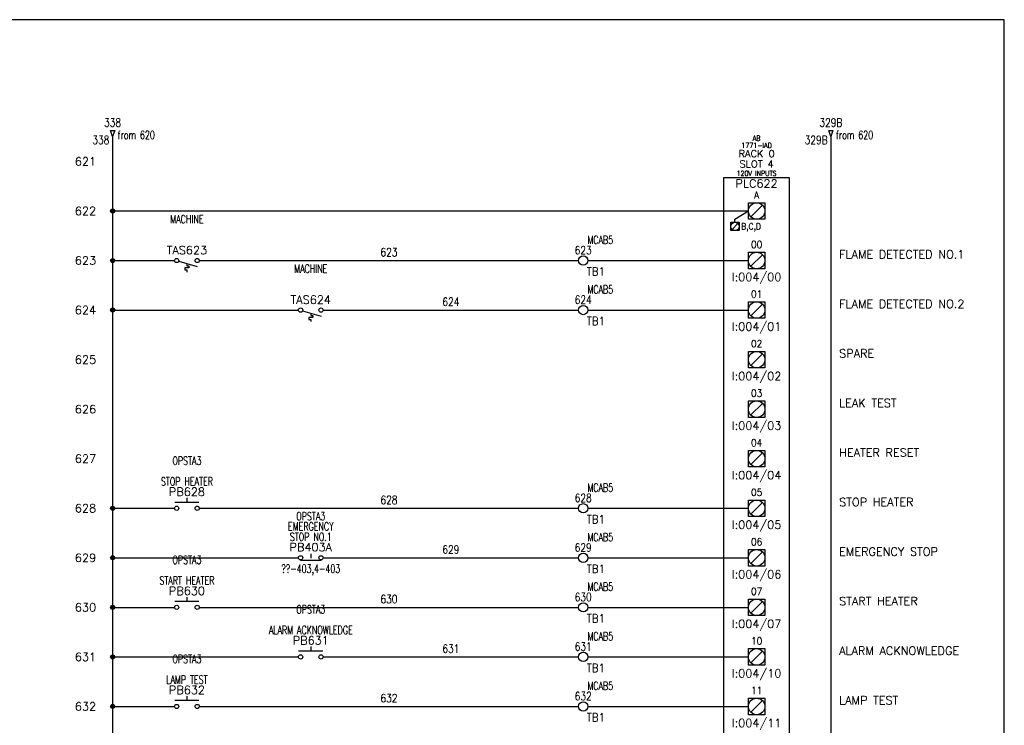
# Model space of a CAD drawing. Header units: inches. Extents: x 0 to 30, y 0 to 19.
# Tile 4 of 4: x 15.1 to 30, y 8.3 to 19. Entities that reach past the tile are written whole.
import ezdxf
from ezdxf.enums import TextEntityAlignment as Align

# ---------------------------------------------------------------- set-up
doc = ezdxf.new("R2010")
doc.units = ezdxf.units.IN
doc.header["$MEASUREMENT"] = 0
for name, color, linetype in [('BLK_18AWG', 251, 'Continuous'), ('DESC', 1, 'Continuous'), ('DESCCHILD', 20, 'Continuous'), ('LOC', 140, 'Continuous'), ('MISC', 30, 'Continuous'), ('RED_18AWG', 1, 'Continuous'), ('SYMS', 7, 'Continuous'), ('TAGS', 30, 'Continuous'), ('TERMS', 6, 'Continuous'), ('WHT_16AWG', 7, 'Continuous'), ('WIRENO', 3, 'Continuous'), ('WIREREF', 52, 'Continuous'), ('WIREREF_DEST', 62, 'Continuous'), ('XREF', 7, 'Continuous'), ('XREFCHILD', 134, 'Continuous')]:
    doc.layers.add(name, color=color, linetype=linetype)
doc.layers.add('Viewports', color=3, linetype='Continuous', plot=False)
doc.styles.add('LEGACY', font='romans.shx')
doc.styles.add('WD', font='romans.shx')

# ---------------------------------------------------------------- blocks, each defined once
blk = doc.blocks.new('PLCIO_7E6B')
at = {"layer": 'SYMS'}
for p, q in [((0.5, 0.5), (-0.5, 0.5)), ((-0.5, 0.5), (-0.5, -13.125)), ((0.5, -13.125), (0.5, 0.5)), ((-0.328, -0.125), (-0.125, 0)), ((-0.125, 0.125), (0.125, 0.125)), ((-0.125, -0.125), (-0.125, 0.125)), ((0.088, 0.088), (-0.088, -0.088)), ((0.125, 0.125), (0.125, -0.125)), ((-0.328, -0.172), (-0.328, -0.125)), ((0.125, -0.125), (-0.125, -0.125)), ((-0.391, -0.172), (-0.266, -0.172)), ((-0.391, -0.297), (-0.391, -0.172)), ((-0.266, -0.297), (-0.391, -0.297)), ((-0.284, -0.19), (-0.372, -0.279)), ((-0.266, -0.172), (-0.266, -0.297)), ((-0.125, -0.625), (0.125, -0.625)), ((-0.125, -0.875), (-0.125, -0.625)), ((-0.125, -0.625), (0.125, -0.625)), ((-0.125, -0.875), (-0.125, -0.625)), ((0.088, -0.662), (-0.088, -0.838)), ((0.125, -0.625), (0.125, -0.875)), ((0.125, -0.625), (0.125, -0.875)), ((0.125, -0.875), (-0.125, -0.875)), ((0.125, -0.875), (-0.125, -0.875)), ((-0.125, -1.375), (0.125, -1.375)), ((-0.125, -1.625), (-0.125, -1.375)), ((-0.125, -1.375), (0.125, -1.375)), ((-0.125, -1.625), (-0.125, -1.375)), ((0.088, -1.412), (-0.088, -1.588)), ((0.125, -1.375), (0.125, -1.625)), ((0.125, -1.375), (0.125, -1.625)), ((0.125, -1.625), (-0.125, -1.625)), ((0.125, -1.625), (-0.125, -1.625)), ((-0.125, -2.125), (0.125, -2.125)), ((-0.125, -2.375), (-0.125, -2.125)), ((-0.125, -2.125), (0.125, -2.125)), ((-0.125, -2.375), (-0.125, -2.125)), ((0.088, -2.162), (-0.088, -2.338)), ((0.125, -2.125), (0.125, -2.375)), ((0.125, -2.125), (0.125, -2.375)), ((0.125, -2.375), (-0.125, -2.375)), ((0.125, -2.375), (-0.125, -2.375)), ((-0.125, -2.875), (0.125, -2.875)), ((-0.125, -3.125), (-0.125, -2.875)), ((-0.125, -2.875), (0.125, -2.875)), ((-0.125, -3.125), (-0.125, -2.875)), ((0.088, -2.912), (-0.088, -3.088)), ((0.125, -2.875), (0.125, -3.125)), ((0.125, -2.875), (0.125, -3.125)), ((0.125, -3.125), (-0.125, -3.125)), ((0.125, -3.125), (-0.125, -3.125)), ((-0.125, -3.625), (0.125, -3.625)), ((-0.125, -3.875), (-0.125, -3.625)), ((-0.125, -3.625), (0.125, -3.625)), ((-0.125, -3.875), (-0.125, -3.625)), ((0.088, -3.662), (-0.088, -3.838)), ((0.125, -3.625), (0.125, -3.875)), ((0.125, -3.625), (0.125, -3.875)), ((0.125, -3.875), (-0.125, -3.875)), ((0.125, -3.875), (-0.125, -3.875)), ((-0.125, -4.375), (0.125, -4.375)), ((-0.125, -4.625), (-0.125, -4.375)), ((-0.125, -4.375), (0.125, -4.375)), ((-0.125, -4.625), (-0.125, -4.375)), ((0.088, -4.412), (-0.088, -4.588)), ((0.125, -4.375), (0.125, -4.625)), ((0.125, -4.375), (0.125, -4.625)), ((0.125, -4.625), (-0.125, -4.625)), ((0.125, -4.625), (-0.125, -4.625)), ((-0.125, -5.125), (0.125, -5.125)), ((-0.125, -5.375), (-0.125, -5.125)), ((-0.125, -5.125), (0.125, -5.125)), ((-0.125, -5.375), (-0.125, -5.125)), ((0.088, -5.162), (-0.088, -5.338)), ((0.125, -5.125), (0.125, -5.375)), ((0.125, -5.125), (0.125, -5.375)), ((0.125, -5.375), (-0.125, -5.375)), ((0.125, -5.375), (-0.125, -5.375)), ((-0.125, -5.875), (0.125, -5.875)), ((-0.125, -6.125), (-0.125, -5.875)), ((-0.125, -5.875), (0.125, -5.875)), ((-0.125, -6.125), (-0.125, -5.875)), ((0.088, -5.912), (-0.088, -6.088)), ((0.125, -5.875), (0.125, -6.125)), ((0.125, -5.875), (0.125, -6.125)), ((0.125, -6.125), (-0.125, -6.125)), ((0.125, -6.125), (-0.125, -6.125)), ((-0.125, -6.625), (0.125, -6.625)), ((-0.125, -6.875), (-0.125, -6.625)), ((-0.125, -6.625), (0.125, -6.625)), ((-0.125, -6.875), (-0.125, -6.625)), ((0.088, -6.662), (-0.088, -6.838)), ((0.125, -6.625), (0.125, -6.875)), ((0.125, -6.625), (0.125, -6.875)), ((0.125, -6.875), (-0.125, -6.875)), ((0.125, -6.875), (-0.125, -6.875)), ((-0.125, -7.375), (0.125, -7.375)), ((-0.125, -7.625), (-0.125, -7.375)), ((-0.125, -7.375), (0.125, -7.375)), ((-0.125, -7.625), (-0.125, -7.375)), ((0.088, -7.412), (-0.088, -7.588)), ((0.125, -7.375), (0.125, -7.625)), ((0.125, -7.375), (0.125, -7.625)), ((0.125, -7.625), (-0.125, -7.625)), ((0.125, -7.625), (-0.125, -7.625))]:
    blk.add_line(p, q, dxfattribs=at)
for centre, radius in [((0, 0), 0.125), ((-0.328, -0.234), 0.0625), ((0, -0.75), 0.125), ((0, -1.5), 0.125), ((0, -2.25), 0.125), ((0, -3), 0.125), ((0, -3.75), 0.125), ((0, -4.5), 0.125), ((0, -5.25), 0.125), ((0, -6), 0.125), ((0, -6.75), 0.125), ((0, -7.5), 0.125)]:
    blk.add_circle(centre, radius, dxfattribs=at)
at = {"layer": 'SYMS', "style": 'LEGACY'}
for tag, height, width, p in [('LOC', 0.0781, 0.8, (0, 1.17)), ('MFG', 0.0781, 0.8, (0, 1.062)), ('CAT', 0.0781, 0.9, (0, 0.953)), ('DESC', 0.0781, 0.8, (0, 0.53)), ('TERM01', 0.109, 0.9, (0, 0.188)), ('TERM02', 0.109, 0.9, (0, -0.562)), ('TERM03', 0.109, 0.9, (0, -1.312)), ('TERM04', 0.109, 0.9, (0, -2.062)), ('TERM05', 0.109, 0.9, (0, -2.812)), ('TERM06', 0.109, 0.9, (0, -3.562)), ('TERM07', 0.109, 0.9, (0, -4.312)), ('TERM08', 0.109, 0.9, (0, -5.062)), ('TERM09', 0.109, 0.9, (0, -5.812)), ('TERM10', 0.109, 0.9, (0, -6.562)), ('TERM11', 0.109, 0.9, (0, -7.312)), ('TERM12', 0.109, 0.9, (0, -8.062)), ('TERM13', 0.109, 0.9, (0, -8.812)), ('TERM14', 0.109, 0.9, (0, -9.562)), ('TERM15', 0.109, 0.9, (0, -10.312)), ('TERM16', 0.109, 0.9, (0, -11.062)), ('TERM17', 0.109, 0.9, (0, -11.812)), ('TERM18', 0.109, 0.9, (0, -12.562))]:
    blk.add_attdef(tag, text='', height=height, dxfattribs=dict(at, width=width)).set_placement(p, align=Align.CENTER)
at = {"layer": 'SYMS', "linetype": 'Continuous', "style": 'LEGACY', "flags": 9}
blk.add_attdef('ASSYCODE', text='', height=0.01, dxfattribs=at).set_placement((0.23, 1.071), align=Align.CENTER)
at = {"layer": 'SYMS', "style": 'LEGACY'}
for tag, p in [('LINE1', (0, 0.812)), ('LINE2', (0, 0.656)), ('TAG', (0, 0.353))]:
    blk.add_attdef(tag, text='', height=0.109, dxfattribs=at).set_placement(p, align=Align.CENTER)
at = {"layer": 'SYMS', "style": 'LEGACY', "flags": 1}
for tag, p in [('X4TERM01', (-0.125, 0)), ('X4TERM02', (-0.125, -0.75)), ('X4TERM03', (-0.125, -1.5)), ('X4TERM04', (-0.125, -2.25)), ('X4TERM05', (-0.125, -3)), ('X4TERM06', (-0.125, -3.75)), ('X4TERM07', (-0.125, -4.5)), ('X4TERM08', (-0.125, -5.25)), ('X4TERM09', (-0.125, -6)), ('X4TERM10', (-0.125, -6.75)), ('X4TERM11', (-0.125, -7.5)), ('X4TERM12', (-0.125, -8.25)), ('X4TERM13', (-0.125, -9)), ('X4TERM14', (-0.125, -9.75)), ('X4TERM15', (-0.125, -10.5)), ('X4TERM16', (-0.125, -11.25)), ('X4TERM17', (-0.125, -12)), ('X1TERM18', (0.125, -12.75))]:
    blk.add_attdef(tag, p, '', height=0.01, dxfattribs=at)
at = {"layer": 'SYMS', "style": 'LEGACY', "width": 0.9}
for tag, p in [('TERMDESC01', (-0.172, -0.062)), ('TERMDESC02', (-0.188, -0.812)), ('TERMDESC03', (-0.188, -1.562)), ('TERMDESC04', (-0.188, -2.312)), ('TERMDESC05', (-0.188, -3.062)), ('TERMDESC06', (-0.188, -3.812)), ('TERMDESC07', (-0.188, -4.562)), ('TERMDESC08', (-0.188, -5.312)), ('TERMDESC09', (-0.188, -6.062)), ('TERMDESC10', (-0.188, -6.812)), ('TERMDESC11', (-0.188, -7.562)), ('TERMDESC12', (-0.188, -8.312)), ('TERMDESC13', (-0.188, -9.062)), ('TERMDESC14', (-0.188, -9.812)), ('TERMDESC15', (-0.188, -10.562)), ('TERMDESC16', (-0.188, -11.312)), ('TERMDESC17', (-0.188, -12.062))]:
    blk.add_attdef(tag, text='', height=0.0781, dxfattribs=at).set_placement(p, align=Align.TOP_RIGHT)
for tag, height, p in [('TERM', 0.0938, (-0.234, -0.188)), ('TERMDESC18', 0.0781, (0.188, -12.812))]:
    blk.add_attdef(tag, text='', height=height, dxfattribs=at).set_placement(p, align=Align.TOP_LEFT)
for tag, p in [('DESCA02', (1.25, -0.719)), ('DESCB02', (1.25, -0.859)), ('DESCC02', (1.25, -1)), ('DESCD02', (1.25, -1.141)), ('DESCE02', (1.25, -1.281)), ('DESCA03', (1.25, -1.469)), ('DESCB03', (1.25, -1.609)), ('DESCC03', (1.25, -1.75)), ('DESCD03', (1.25, -1.891)), ('DESCE03', (1.25, -2.031)), ('DESCA04', (1.25, -2.219)), ('DESCB04', (1.25, -2.359)), ('DESCC04', (1.25, -2.5)), ('DESCD04', (1.25, -2.641)), ('DESCE04', (1.25, -2.781)), ('DESCA05', (1.25, -2.969)), ('DESCB05', (1.25, -3.109)), ('DESCC05', (1.25, -3.25)), ('DESCD05', (1.25, -3.391)), ('DESCE05', (1.25, -3.531)), ('DESCA06', (1.25, -3.719)), ('DESCB06', (1.25, -3.859)), ('DESCC06', (1.25, -4)), ('DESCD06', (1.25, -4.141)), ('DESCE06', (1.25, -4.281)), ('DESCA07', (1.25, -4.469)), ('DESCB07', (1.25, -4.609)), ('DESCC07', (1.25, -4.75)), ('DESCD07', (1.25, -4.891)), ('DESCE07', (1.25, -5.031)), ('DESCA08', (1.25, -5.219)), ('DESCB08', (1.25, -5.359)), ('DESCC08', (1.25, -5.5)), ('DESCD08', (1.25, -5.641)), ('DESCE08', (1.25, -5.781)), ('DESCA09', (1.25, -5.969)), ('DESCB09', (1.25, -6.109)), ('DESCC09', (1.25, -6.25)), ('DESCD09', (1.25, -6.391)), ('DESCE09', (1.25, -6.531)), ('DESCA10', (1.25, -6.719)), ('DESCB10', (1.25, -6.859)), ('DESCC10', (1.25, -7)), ('DESCD10', (1.25, -7.141)), ('DESCE10', (1.25, -7.281)), ('DESCA11', (1.25, -7.469)), ('DESCB11', (1.25, -7.609)), ('DESCC11', (1.25, -7.75)), ('DESCD11', (1.25, -7.891)), ('DESCE11', (1.25, -8.031)), ('DESCA12', (1.25, -8.219)), ('DESCB12', (1.25, -8.359)), ('DESCC12', (1.25, -8.5)), ('DESCD12', (1.25, -8.641)), ('DESCE12', (1.25, -8.781)), ('DESCA13', (1.25, -8.969)), ('DESCB13', (1.25, -9.109)), ('DESCC13', (1.25, -9.25)), ('DESCD13', (1.25, -9.391)), ('DESCE13', (1.25, -9.531)), ('DESCA14', (1.25, -9.719)), ('DESCB14', (1.25, -9.859)), ('DESCC14', (1.25, -10)), ('DESCD14', (1.25, -10.141)), ('DESCE14', (1.25, -10.281)), ('DESCA15', (1.25, -10.469)), ('DESCB15', (1.25, -10.609)), ('DESCC15', (1.25, -10.75)), ('DESCD15', (1.25, -10.891)), ('DESCE15', (1.25, -11.031)), ('DESCA16', (1.25, -11.219)), ('DESCB16', (1.25, -11.359)), ('DESCC16', (1.25, -11.5)), ('DESCD16', (1.25, -11.641)), ('DESCE16', (1.25, -11.781)), ('DESCA17', (1.25, -11.969)), ('DESCB17', (1.25, -12.109)), ('DESCC17', (1.25, -12.25)), ('DESCD17', (1.25, -12.391)), ('DESCE17', (1.25, -12.531))]:
    blk.add_attdef(tag, p, '', height=0.109, dxfattribs=at)
at = {"layer": 'SYMS', "style": 'LEGACY'}
for tag, p in [('TAGA02', (0, -0.938)), ('TAGA03', (0, -1.688)), ('TAGA04', (0, -2.438)), ('TAGA05', (0, -3.188)), ('TAGA06', (0, -3.938)), ('TAGA07', (0, -4.688)), ('TAGA08', (0, -5.438)), ('TAGA09', (0, -6.188)), ('TAGA10', (0, -6.938)), ('TAGA11', (0, -7.688)), ('TAGA12', (0, -8.438)), ('TAGA13', (0, -9.188)), ('TAGA14', (0, -9.938)), ('TAGA15', (0, -10.688)), ('TAGA16', (0, -11.438)), ('TAGA17', (0, -12.188))]:
    blk.add_attdef(tag, text='', height=0.109, dxfattribs=at).set_placement(p, align=Align.TOP_CENTER)
blk = doc.blocks.new('HTS11')
at = {"linetype": 'Continuous'}
blk.add_line((-0.125, -0.01), (0.157, -0.091), dxfattribs=at)
for p, q in [((0.031, -0.111), (-0.031, -0.111)), ((-0.031, -0.111), (-0.031, -0.142)), ((-0.031, -0.142), (0, -0.142)), ((0, -0.046), (0, -0.08)), ((0, -0.08), (0.031, -0.08)), ((0, -0.142), (0, -0.174)), ((0.031, -0.08), (0.031, -0.111))]:
    blk.add_line(p, q)
for centre in [(-0.155, 0), (0.155, 0)]:
    blk.add_circle(centre, 0.0322)
at = {"style": 'WD', "width": 0.7}
for tag, p in [('INST', (0, 0.732)), ('LOC', (0, 0.562)), ('DESC1', (0, 0.406)), ('DESC2', (0, 0.25)), ('XREF', (0, -0.332))]:
    blk.add_attdef(tag, text='', height=0.125, dxfattribs=at).set_placement(p, align=Align.CENTER)
at = {"style": 'WD'}
blk.add_attdef('TAG1', text='', height=0.125, dxfattribs=at).set_placement((0, 0.094), align=Align.CENTER)
for tag, p, height, flags in [('X4TERM01', (-0.188, 0), 0.0125, 1), ('CONTACT', (0.038, 0.02), 0.01, 1), ('FAMILY', (0.038, 0.037), 0.01, 9), ('X1TERM02', (0.188, 0), 0.0125, 1)]:
    blk.add_attdef(tag, p, '', height=height, dxfattribs=dict(at, flags=flags))
for tag, p in [('X2LINK', (0, 0.031)), ('X8LINK', (0, -0.219))]:
    blk.add_attdef(tag, p, '', height=0.01, dxfattribs=at)
at = {"linetype": 'Continuous', "style": 'WD', "flags": 9}
for tag, p in [('CAT', (0.063, -0.007)), ('ASSYCODE', (0.062, -0.047)), ('MFG', (0.063, -0.027))]:
    blk.add_attdef(tag, text='', height=0.01, dxfattribs=at).set_placement(p, align=Align.CENTER)
at = {"linetype": 'Continuous', "style": 'WD', "flags": 8}
blk.add_attdef('TERM01', text='', height=0.125, dxfattribs=at).set_placement((-0.25, -0.016), align=Align.TOP_RIGHT)
blk.add_attdef('TERM02', text='', height=0.125, dxfattribs=at).set_placement((0.25, -0.016), align=Align.TOP_LEFT)
at = {"style": 'WD', "width": 0.7}
for tag, p in [('RATING1', (0.281, -0.294)), ('WDTAGALT', (0.281, -0.466))]:
    blk.add_attdef(tag, p, '', height=0.125, dxfattribs=at)
blk = doc.blocks.new('WDDOT')
for radius in [0.03, 0.0187, 0.00929]:
    blk.add_circle((0, 0), radius)
blk = doc.blocks.new('WD_MLRH')
at = {"style": 'WD'}
blk.add_attdef('RUNGFIRST', text='', height=0.125, dxfattribs=at).set_placement((-0.25, 0), align=Align.MIDDLE_RIGHT)
at = {"style": 'WD', "flags": 1}
for tag, p in [('RUNGHORV', (-0.25, -0.127)), ('RUNGINC', (-0.25, -0.163)), ('WIREMODE', (-0.25, -0.281)), ('RUNGDIST', (-0.25, -0.2)), ('RUNGCNT', (-0.25, -0.237)), ('WIREFMT', (-0.25, -0.321)), ('WIRE-START', (-0.25, -0.356)), ('WIRE-GSUF', (-0.25, -0.396)), ('PH3SPACE', (-0.25, -0.437))]:
    blk.add_attdef(tag, text='', height=0.025, dxfattribs=at).set_placement(p, align=Align.RIGHT)
blk = doc.blocks.new('HA1D2')
blk.add_lwpolyline([(0, 0.094), (0.031, 0.094), (0, 0), (-0.031, 0.094), (0, 0.094)])
at = {"style": 'WD', "width": 0.8, "flags": 8}
blk.add_attdef('WIRENO', text='', height=0.125, dxfattribs=at).set_placement((0, 0.15), align=Align.CENTER)
at = {"style": 'WD', "flags": 1}
for tag, p in [('X8TERM01', (0, 0)), ('SIGCODE', (0.026, 0.066))]:
    blk.add_attdef(tag, p, '', height=0.01, dxfattribs=at)
at = {"style": 'WD', "width": 0.7}
for tag, p in [('XREF', (0.077, -0.037)), ('DESC1', (0.077, -0.206))]:
    blk.add_attdef(tag, p, '', height=0.125, dxfattribs=at)
blk = doc.blocks.new('HT0W02')
blk.add_circle((0, 0), 0.0699)
at = {"style": 'WD'}
for tag, p, width in [('INST', (0.062, 0.42), 0.7), ('LOC', (0.062, 0.25), 0.7), ('DESC1', (0.053, -0.385), 0.8)]:
    blk.add_attdef(tag, p, '', height=0.125, dxfattribs=dict(at, width=width))
at = {"linetype": 'Continuous', "style": 'WD', "width": 0.8, "flags": 8}
blk.add_attdef('WIRENO', text='', height=0.125, dxfattribs=at).set_placement((0, 0.094), align=Align.CENTER)
at = {"style": 'WD', "flags": 1}
for tag, p, height in [('X4TERM01', (-0.07, 0), 0.0125), ('X4TERMDESC01', (-0.055, -0.023), 0.025), ('X2TERMDESC01', (-0.006, 0.029), 0.025), ('X2TERM01', (0, 0.07), 0.0125), ('STRIPSEQ', (0, 0), 0.00125), ('X1TERMDESC01', (0.039, -0.003), 0.025), ('X1TERM01', (0.07, 0), 0.0125), ('LINKTERM', (0, -0.002), 0.00125), ('X8TERM01', (0, -0.07), 0.0125), ('X8TERMDESC01', (0, -0.054), 0.025)]:
    blk.add_attdef(tag, p, '', height=height, dxfattribs=at)
at = {"linetype": 'Continuous', "style": 'WD'}
for tag, p, height, width, flags in [('TAGSTRIP', (0.053, -0.229), 0.125, 0.9, 8), ('CAT', (0.213, -0.406), 0.109, 0.8, 1), ('DESC2', (0.053, -0.541), 0.125, 0.8, 8), ('DESC3', (0.053, -0.698), 0.125, 0.8, 8)]:
    blk.add_attdef(tag, p, '', height=height, dxfattribs=dict(at, width=width, flags=flags))
at = {"linetype": 'Continuous', "style": 'WD', "width": 0.8, "flags": 1}
blk.add_attdef('MFG', text='', height=0.109, dxfattribs=at).set_placement((0.088, -0.406), align=Align.RIGHT)
at = {"style": 'WD', "width": 0.7, "flags": 1}
blk.add_attdef('ASSYCODE', (0.062, -0.281), '', height=0.01, dxfattribs=at)
blk = doc.blocks.new('HPB11')
for p, q in [((0, 0.156), (0, 0.094)), ((-0.185, 0.094), (0.18, 0.094))]:
    blk.add_line(p, q)
for centre in [(-0.155, 0), (0.155, 0)]:
    blk.add_circle(centre, 0.0322)
at = {"style": 'WD', "width": 0.7}
for tag, p in [('INST', (0, 0.826)), ('LOC', (0, 0.656)), ('DESC1', (0, 0.5)), ('DESC2', (0, 0.344)), ('XREF', (0, -0.219))]:
    blk.add_attdef(tag, text='', height=0.125, dxfattribs=at).set_placement(p, align=Align.CENTER)
at = {"style": 'WD'}
blk.add_attdef('TAG1', text='', height=0.125, dxfattribs=at).set_placement((0, 0.188), align=Align.CENTER)
for tag, p in [('X2LINK', (0, 0.219)), ('X8LINK', (0, 0))]:
    blk.add_attdef(tag, p, '', height=0.01, dxfattribs=at)
for tag, p, height, flags in [('FAMILY', (0.205, 0.152), 0.01, 9), ('X4TERM01', (-0.188, 0), 0.0125, 1), ('X1TERM02', (0.188, 0), 0.0125, 1), ('CONTACT', (0.205, 0.136), 0.01, 1)]:
    blk.add_attdef(tag, p, '', height=height, dxfattribs=dict(at, flags=flags))
at = {"linetype": 'Continuous', "style": 'WD', "flags": 9}
for tag, p in [('ASSYCODE', (0.23, 0.071)), ('MFG', (0.228, 0.089)), ('CAT', (0.23, 0.108))]:
    blk.add_attdef(tag, text='', height=0.01, dxfattribs=at).set_placement(p, align=Align.CENTER)
at = {"linetype": 'Continuous', "style": 'WD', "flags": 8}
blk.add_attdef('TERM01', text='', height=0.125, dxfattribs=at).set_placement((-0.25, -0.031), align=Align.TOP_RIGHT)
blk.add_attdef('TERM02', text='', height=0.125, dxfattribs=at).set_placement((0.25, -0.031), align=Align.TOP_LEFT)
blk = doc.blocks.new('WD_WNV')
at = {"linetype": 'Continuous', "style": 'WD', "width": 0.8}
blk.add_attdef('WIRENO', text='', height=0.125, dxfattribs=at).set_placement((-0.05, 0), align=Align.MIDDLE_RIGHT)
at = {"style": 'WD', "flags": 1}
for tag, p in [('W01USER', (-0.062, 0.094)), ('W02USER', (-0.062, 0.086)), ('W03USER', (-0.062, 0.078)), ('W04USER', (-0.062, 0.07)), ('W05USER', (-0.062, 0.062)), ('W06USER', (-0.062, 0.055)), ('W07USER', (-0.062, 0.047)), ('W08USER', (-0.062, 0.039)), ('W09USER', (-0.062, 0.031)), ('W10USER', (-0.062, 0.023))]:
    blk.add_attdef(tag, text='', height=0.005, dxfattribs=at).set_placement(p, align=Align.CENTER)
blk = doc.blocks.new('WD_WNH')
at = {"linetype": 'Continuous', "style": 'WD', "width": 0.8}
blk.add_attdef('WIRENO', text='', height=0.125, dxfattribs=at).set_placement((0, 0.062), align=Align.CENTER)
at = {"style": 'WD', "flags": 1}
for tag, p in [('W01USER', (0, 0.078)), ('W02USER', (0, 0.07)), ('W03USER', (0, 0.062)), ('W04USER', (0, 0.055)), ('W05USER', (0, 0.047)), ('W06USER', (0, 0.039)), ('W07USER', (0, 0.031)), ('W08USER', (0, 0.023)), ('W09USER', (0, 0.016)), ('W10USER', (0, 0.008))]:
    blk.add_attdef(tag, text='', height=0.005, dxfattribs=at).set_placement(p, align=Align.CENTER)
blk = doc.blocks.new('HPB22')
for p, q in [((0, 0.062), (0, -0.005)), ((-0.156, -0.034), (0.156, -0.034))]:
    blk.add_line(p, q)
for centre in [(-0.155, 0), (0.155, 0)]:
    blk.add_circle(centre, 0.0322)
at = {"style": 'WD', "width": 0.7}
for tag, p in [('INST', (0, 0.738)), ('LOC', (0, 0.568)), ('DESC1', (0, 0.412)), ('DESC2', (0, 0.255)), ('XREF', (0, -0.227))]:
    blk.add_attdef(tag, text='', height=0.125, dxfattribs=at).set_placement(p, align=Align.CENTER)
at = {"style": 'WD'}
blk.add_attdef('TAG2', text='', height=0.125, dxfattribs=at).set_placement((0, 0.099), align=Align.CENTER)
for tag, p, height, flags in [('X4TERM01', (-0.188, 0), 0.0125, 1), ('CONTACT', (0.054, 0.042), 0.01, 9), ('FAMILY', (0.054, 0.058), 0.01, 9), ('X1TERM02', (0.188, 0), 0.0125, 1)]:
    blk.add_attdef(tag, p, '', height=height, dxfattribs=dict(at, flags=flags))
for tag, p in [('X2LINK', (0, 0.125)), ('X8LINK', (0, -0.094))]:
    blk.add_attdef(tag, p, '', height=0.01, dxfattribs=at)
at = {"linetype": 'Continuous', "style": 'WD', "flags": 8}
blk.add_attdef('TERM01', text='', height=0.125, dxfattribs=at).set_placement((-0.25, -0.031), align=Align.TOP_RIGHT)
blk.add_attdef('TERM02', text='', height=0.125, dxfattribs=at).set_placement((0.25, -0.031), align=Align.TOP_LEFT)

msp = doc.modelspace()

# ---------------------------------------------------------------- linework, layer by layer
at = {"layer": 'BLK_18AWG'}
for p, q in [((16.5, 17.25), (16.5, 2.25)), ((16.5, 16.125), (26.125, 16.125)), ((16.5, 15.375), (17.438, 15.375)), ((16.5, 14.625), (19.312, 14.625)), ((16.5, 11.625), (17.438, 11.625)), ((16.5, 10.875), (19.312, 10.875)), ((16.5, 10.125), (17.438, 10.125)), ((16.5, 9.375), (19.312, 9.375)), ((16.5, 8.625), (17.438, 8.625))]:
    msp.add_line(p, q, dxfattribs=at)
at = {"layer": 'RED_18AWG'}
for p, q in [((17.812, 15.375), (23.555, 15.375)), ((23.695, 15.375), (26.125, 15.375)), ((19.688, 14.625), (23.555, 14.625)), ((23.695, 14.625), (26.125, 14.625)), ((17.812, 11.625), (23.555, 11.625)), ((23.695, 11.625), (26.125, 11.625)), ((19.688, 10.875), (23.555, 10.875)), ((23.695, 10.875), (26.125, 10.875)), ((17.812, 10.125), (23.555, 10.125)), ((23.695, 10.125), (26.125, 10.125)), ((19.688, 9.375), (23.555, 9.375)), ((23.695, 9.375), (26.125, 9.375)), ((17.812, 8.625), (23.555, 8.625)), ((23.695, 8.625), (26.125, 8.625))]:
    msp.add_line(p, q, dxfattribs=at)
at = {"layer": 'Viewports'}
msp.add_lwpolyline([(0, 0), (30, 0), (30, 19.02), (0, 19.02)], close=True, dxfattribs=at)
at = {"layer": 'WHT_16AWG'}
msp.add_line((27.375, 17.25), (27.375, 2.25), dxfattribs=at)

# ---------------------------------------------------------------- block references
ref = msp.add_blockref('PLCIO_7E6B', (26.25, 16.125))
ref.add_attrib('TERM01', 'A', dxfattribs={"layer": 'TERMS', "height": 0.109, "style": 'WD', "width": 0.9}).set_placement((26.25, 16.312), align=Align.CENTER)
ref.add_attrib('TAG', 'PLC622', dxfattribs={"layer": 'TAGS', "height": 0.125, "style": 'WD'}).set_placement((26.25, 16.478), align=Align.CENTER)
ref.add_attrib('TERM', 'B,C,D', dxfattribs={"layer": 'TERMS', "height": 0.0938, "style": 'WD', "width": 0.9}).set_placement((26.016, 15.938), align=Align.TOP_LEFT)
ref.add_attrib('LINE1', 'RACK 0', dxfattribs={"layer": 'MISC', "height": 0.1094, "style": 'WD'}).set_placement((26.25, 16.938), align=Align.CENTER)
ref.add_attrib('LINE2', 'SLOT 4', dxfattribs={"layer": 'MISC', "height": 0.1094, "style": 'WD'}).set_placement((26.25, 16.781), align=Align.CENTER)
ref.add_attrib('DESC', '120V INPUTS', dxfattribs={"layer": 'DESC', "height": 0.07812, "style": 'WD', "width": 0.8}).set_placement((26.25, 16.655), align=Align.CENTER)
ref.add_attrib('CAT', '1771-IAD', dxfattribs={"layer": 'MISC', "height": 0.0781, "style": 'WD', "width": 0.9}).set_placement((26.25, 17.078), align=Align.CENTER)
ref.add_attrib('MFG', 'AB', dxfattribs={"layer": 'MISC', "height": 0.0781, "style": 'WD', "width": 0.8}).set_placement((26.25, 17.188), align=Align.CENTER)
ref.add_attrib('TERM02', '00', dxfattribs={"layer": 'TERMS', "height": 0.1094, "style": 'WD', "width": 0.9}).set_placement((26.25, 15.562), align=Align.CENTER)
ref.add_attrib('TAGA02', 'I:004/00', dxfattribs={"layer": 'TAGS', "height": 0.125, "style": 'WD'}).set_placement((26.25, 15.188), align=Align.TOP_CENTER)
ref.add_attrib('DESCA02', 'FLAME DETECTED NO.1', (27.5, 15.406), dxfattribs={"layer": 'DESC', "height": 0.125, "style": 'WD'})
ref.add_attrib('TERM03', '01', dxfattribs={"layer": 'TERMS', "height": 0.1094, "style": 'WD', "width": 0.9}).set_placement((26.25, 14.812), align=Align.CENTER)
ref.add_attrib('TAGA03', 'I:004/01', dxfattribs={"layer": 'TAGS', "height": 0.125, "style": 'WD'}).set_placement((26.25, 14.438), align=Align.TOP_CENTER)
ref.add_attrib('DESCA03', 'FLAME DETECTED NO.2', (27.5, 14.656), dxfattribs={"layer": 'DESC', "height": 0.125, "style": 'WD'})
ref.add_attrib('TERM04', '02', dxfattribs={"layer": 'TERMS', "height": 0.1094, "style": 'WD', "width": 0.9}).set_placement((26.25, 14.062), align=Align.CENTER)
ref.add_attrib('TAGA04', 'I:004/02', dxfattribs={"layer": 'TAGS', "height": 0.125, "style": 'WD'}).set_placement((26.25, 13.688), align=Align.TOP_CENTER)
ref.add_attrib('DESCA04', 'SPARE', (27.5, 13.906), dxfattribs={"layer": 'DESC', "height": 0.125, "style": 'WD'})
ref.add_attrib('TERM05', '03', dxfattribs={"layer": 'TERMS', "height": 0.1094, "style": 'WD', "width": 0.9}).set_placement((26.25, 13.312), align=Align.CENTER)
ref.add_attrib('TAGA05', 'I:004/03', dxfattribs={"layer": 'TAGS', "height": 0.125, "style": 'WD'}).set_placement((26.25, 12.938), align=Align.TOP_CENTER)
ref.add_attrib('DESCA05', 'LEAK TEST', (27.5, 13.156), dxfattribs={"layer": 'DESC', "height": 0.125, "style": 'WD'})
ref.add_attrib('TERM06', '04', dxfattribs={"layer": 'TERMS', "height": 0.1094, "style": 'WD', "width": 0.9}).set_placement((26.25, 12.562), align=Align.CENTER)
ref.add_attrib('TAGA06', 'I:004/04', dxfattribs={"layer": 'TAGS', "height": 0.125, "style": 'WD'}).set_placement((26.25, 12.188), align=Align.TOP_CENTER)
ref.add_attrib('DESCA06', 'HEATER RESET', (27.5, 12.406), dxfattribs={"layer": 'DESC', "height": 0.125, "style": 'WD'})
ref.add_attrib('TERM07', '05', dxfattribs={"layer": 'TERMS', "height": 0.1094, "style": 'WD', "width": 0.9}).set_placement((26.25, 11.812), align=Align.CENTER)
ref.add_attrib('TAGA07', 'I:004/05', dxfattribs={"layer": 'TAGS', "height": 0.125, "style": 'WD'}).set_placement((26.25, 11.438), align=Align.TOP_CENTER)
ref.add_attrib('DESCA07', 'STOP HEATER', (27.5, 11.656), dxfattribs={"layer": 'DESC', "height": 0.125, "style": 'WD'})
ref.add_attrib('TERM08', '06', dxfattribs={"layer": 'TERMS', "height": 0.1094, "style": 'WD', "width": 0.9}).set_placement((26.25, 11.062), align=Align.CENTER)
ref.add_attrib('TAGA08', 'I:004/06', dxfattribs={"layer": 'TAGS', "height": 0.125, "style": 'WD'}).set_placement((26.25, 10.688), align=Align.TOP_CENTER)
ref.add_attrib('DESCA08', 'EMERGENCY STOP', (27.5, 10.906), dxfattribs={"layer": 'DESC', "height": 0.125, "style": 'WD'})
ref.add_attrib('TERM09', '07', dxfattribs={"layer": 'TERMS', "height": 0.1094, "style": 'WD', "width": 0.9}).set_placement((26.25, 10.312), align=Align.CENTER)
ref.add_attrib('TAGA09', 'I:004/07', dxfattribs={"layer": 'TAGS', "height": 0.125, "style": 'WD'}).set_placement((26.25, 9.938), align=Align.TOP_CENTER)
ref.add_attrib('DESCA09', 'START HEATER', (27.5, 10.156), dxfattribs={"layer": 'DESC', "height": 0.125, "style": 'WD'})
ref.add_attrib('TERM10', '10', dxfattribs={"layer": 'TERMS', "height": 0.1094, "style": 'WD', "width": 0.9}).set_placement((26.25, 9.562), align=Align.CENTER)
ref.add_attrib('TAGA10', 'I:004/10', dxfattribs={"layer": 'TAGS', "height": 0.125, "style": 'WD'}).set_placement((26.25, 9.188), align=Align.TOP_CENTER)
ref.add_attrib('DESCA10', 'ALARM ACKNOWLEDGE', (27.5, 9.406), dxfattribs={"layer": 'DESC', "height": 0.125, "style": 'WD'})
ref.add_attrib('TERM11', '11', dxfattribs={"layer": 'TERMS', "height": 0.1094, "style": 'WD', "width": 0.9}).set_placement((26.25, 8.812), align=Align.CENTER)
ref.add_attrib('TAGA11', 'I:004/11', dxfattribs={"layer": 'TAGS', "height": 0.125, "style": 'WD'}).set_placement((26.25, 8.438), align=Align.TOP_CENTER)
ref.add_attrib('DESCA11', 'LAMP TEST', (27.5, 8.656), dxfattribs={"layer": 'DESC', "height": 0.125, "style": 'WD'})
at = {"layer": 'SYMS'}
ref = msp.add_blockref('HA1D2', (16.5, 17.25), dxfattribs=at)
ref.add_attrib('WIRENO', '338', dxfattribs={"layer": 'WIREREF_DEST', "height": 0.125, "style": 'WD', "width": 0.8, "flags": 8}).set_placement((16.5, 17.4), align=Align.CENTER)
ref.add_attrib('XREF', 'from 620', (16.577, 17.213), dxfattribs={"layer": 'XREF', "height": 0.125, "style": 'WD', "width": 0.7})
ref = msp.add_blockref('HA1D2', (27.375, 17.25), dxfattribs=at)
ref.add_attrib('WIRENO', '329B', dxfattribs={"layer": 'WIREREF_DEST', "height": 0.125, "style": 'WD', "width": 0.8, "flags": 8}).set_placement((27.375, 17.4), align=Align.CENTER)
ref.add_attrib('XREF', 'from 620', (27.452, 17.213), dxfattribs={"layer": 'XREF', "height": 0.125, "style": 'WD', "width": 0.7})
ref = msp.add_blockref('WD_MLRH', (16.5, 16.875), dxfattribs=at)
ref.add_attrib('RUNGFIRST', '621', dxfattribs={"layer": 'MISC', "height": 0.125, "style": 'WD'}).set_placement((16.25, 16.875), align=Align.MIDDLE_RIGHT)
for p in [(16.5, 16.125), (16.5, 15.375), (16.5, 14.625), (16.5, 11.625), (16.5, 10.875), (16.5, 10.125), (16.5, 9.375), (16.5, 8.625)]:
    msp.add_blockref('WDDOT', p, dxfattribs=at)
ref = msp.add_blockref('HTS11', (17.625, 15.375), dxfattribs=at)
ref.add_attrib('LOC', 'MACHINE', dxfattribs={"layer": 'LOC', "height": 0.125, "style": 'WD', "width": 0.7}).set_placement((17.625, 15.938), align=Align.CENTER)
ref.add_attrib('TAG1', 'TAS623', dxfattribs={"layer": 'TAGS', "height": 0.125, "style": 'WD'}).set_placement((17.625, 15.469), align=Align.CENTER)
ref = msp.add_blockref('HT0W02', (23.625, 15.375), dxfattribs=at)
ref.add_attrib('WIRENO', '623', dxfattribs={"layer": 'WIREREF', "linetype": 'Continuous', "height": 0.125, "style": 'WD', "width": 0.8, "flags": 8}).set_placement((23.625, 15.469), align=Align.CENTER)
ref.add_attrib('LOC', 'MCAB5', (23.688, 15.625), dxfattribs={"layer": 'LOC', "height": 0.125, "style": 'WD', "width": 0.7})
ref.add_attrib('TAGSTRIP', 'TB1', (23.678, 15.146), dxfattribs={"layer": 'TAGS', "linetype": 'Continuous', "height": 0.125, "style": 'WD', "width": 0.9, "flags": 8})
ref = msp.add_blockref('HTS11', (19.5, 14.625), dxfattribs=at)
ref.add_attrib('LOC', 'MACHINE', dxfattribs={"layer": 'LOC', "height": 0.125, "style": 'WD', "width": 0.7}).set_placement((19.5, 15.188), align=Align.CENTER)
ref.add_attrib('TAG1', 'TAS624', dxfattribs={"layer": 'TAGS', "height": 0.125, "style": 'WD'}).set_placement((19.5, 14.719), align=Align.CENTER)
ref = msp.add_blockref('HT0W02', (23.625, 14.625), dxfattribs=at)
ref.add_attrib('WIRENO', '624', dxfattribs={"layer": 'WIREREF', "linetype": 'Continuous', "height": 0.125, "style": 'WD', "width": 0.8, "flags": 8}).set_placement((23.625, 14.719), align=Align.CENTER)
ref.add_attrib('LOC', 'MCAB5', (23.688, 14.875), dxfattribs={"layer": 'LOC', "height": 0.125, "style": 'WD', "width": 0.7})
ref.add_attrib('TAGSTRIP', 'TB1', (23.678, 14.396), dxfattribs={"layer": 'TAGS', "linetype": 'Continuous', "height": 0.125, "style": 'WD', "width": 0.9, "flags": 8})
ref = msp.add_blockref('HPB11', (17.625, 11.625), dxfattribs=at)
ref.add_attrib('LOC', 'OPSTA3', dxfattribs={"layer": 'LOC', "height": 0.125, "style": 'WD', "width": 0.7}).set_placement((17.625, 12.281), align=Align.CENTER)
ref.add_attrib('DESC2', 'STOP HEATER', dxfattribs={"layer": 'DESC', "height": 0.125, "style": 'WD', "width": 0.7}).set_placement((17.625, 11.969), align=Align.CENTER)
ref.add_attrib('TAG1', 'PB628', dxfattribs={"layer": 'TAGS', "height": 0.125, "style": 'WD'}).set_placement((17.625, 11.812), align=Align.CENTER)
ref = msp.add_blockref('HT0W02', (23.625, 11.625), dxfattribs=at)
ref.add_attrib('WIRENO', '628', dxfattribs={"layer": 'WIREREF', "linetype": 'Continuous', "height": 0.125, "style": 'WD', "width": 0.8, "flags": 8}).set_placement((23.625, 11.719), align=Align.CENTER)
ref.add_attrib('LOC', 'MCAB5', (23.688, 11.875), dxfattribs={"layer": 'LOC', "height": 0.125, "style": 'WD', "width": 0.7})
ref.add_attrib('TAGSTRIP', 'TB1', (23.678, 11.396), dxfattribs={"layer": 'TAGS', "linetype": 'Continuous', "height": 0.125, "style": 'WD', "width": 0.9, "flags": 8})
ref = msp.add_blockref('HPB22', (19.5, 10.875), dxfattribs=at)
ref.add_attrib('LOC', 'OPSTA3', dxfattribs={"layer": 'LOC', "height": 0.125, "style": 'WD', "width": 0.7}).set_placement((19.5, 11.443), align=Align.CENTER)
ref.add_attrib('XREF', '??-403,4-403', dxfattribs={"layer": 'XREFCHILD', "height": 0.125, "style": 'WD', "width": 0.7}).set_placement((19.5, 10.648), align=Align.CENTER)
ref.add_attrib('DESC2', 'STOP NO.1', dxfattribs={"layer": 'DESCCHILD', "height": 0.125, "style": 'WD', "width": 0.7}).set_placement((19.5, 11.13), align=Align.CENTER)
ref.add_attrib('DESC1', 'EMERGENCY', dxfattribs={"layer": 'DESCCHILD', "height": 0.125, "style": 'WD', "width": 0.7}).set_placement((19.5, 11.287), align=Align.CENTER)
ref.add_attrib('TAG2', 'PB403A', dxfattribs={"layer": 'TAGS', "height": 0.125, "style": 'WD'}).set_placement((19.5, 10.974), align=Align.CENTER)
ref = msp.add_blockref('HT0W02', (23.625, 10.875), dxfattribs=at)
ref.add_attrib('WIRENO', '629', dxfattribs={"layer": 'WIREREF', "linetype": 'Continuous', "height": 0.125, "style": 'WD', "width": 0.8, "flags": 8}).set_placement((23.625, 10.969), align=Align.CENTER)
ref.add_attrib('LOC', 'MCAB5', (23.688, 11.125), dxfattribs={"layer": 'LOC', "height": 0.125, "style": 'WD', "width": 0.7})
ref.add_attrib('TAGSTRIP', 'TB1', (23.678, 10.646), dxfattribs={"layer": 'TAGS', "linetype": 'Continuous', "height": 0.125, "style": 'WD', "width": 0.9, "flags": 8})
ref = msp.add_blockref('HPB11', (17.625, 10.125), dxfattribs=at)
ref.add_attrib('LOC', 'OPSTA3', dxfattribs={"layer": 'LOC', "height": 0.125, "style": 'WD', "width": 0.7}).set_placement((17.625, 10.781), align=Align.CENTER)
ref.add_attrib('DESC2', 'START HEATER', dxfattribs={"layer": 'DESC', "height": 0.125, "style": 'WD', "width": 0.7}).set_placement((17.625, 10.469), align=Align.CENTER)
ref.add_attrib('TAG1', 'PB630', dxfattribs={"layer": 'TAGS', "height": 0.125, "style": 'WD'}).set_placement((17.625, 10.312), align=Align.CENTER)
ref = msp.add_blockref('HT0W02', (23.625, 10.125), dxfattribs=at)
ref.add_attrib('WIRENO', '630', dxfattribs={"layer": 'WIREREF', "linetype": 'Continuous', "height": 0.125, "style": 'WD', "width": 0.8, "flags": 8}).set_placement((23.625, 10.219), align=Align.CENTER)
ref.add_attrib('LOC', 'MCAB5', (23.688, 10.375), dxfattribs={"layer": 'LOC', "height": 0.125, "style": 'WD', "width": 0.7})
ref.add_attrib('TAGSTRIP', 'TB1', (23.678, 9.896), dxfattribs={"layer": 'TAGS', "linetype": 'Continuous', "height": 0.125, "style": 'WD', "width": 0.9, "flags": 8})
ref = msp.add_blockref('HPB11', (19.5, 9.375), dxfattribs=at)
ref.add_attrib('LOC', 'OPSTA3', dxfattribs={"layer": 'LOC', "height": 0.125, "style": 'WD', "width": 0.7}).set_placement((19.5, 10.031), align=Align.CENTER)
ref.add_attrib('DESC2', 'ALARM ACKNOWLEDGE', dxfattribs={"layer": 'DESC', "height": 0.125, "style": 'WD', "width": 0.7}).set_placement((19.5, 9.719), align=Align.CENTER)
ref.add_attrib('TAG1', 'PB631', dxfattribs={"layer": 'TAGS', "height": 0.125, "style": 'WD'}).set_placement((19.5, 9.562), align=Align.CENTER)
ref = msp.add_blockref('HT0W02', (23.625, 9.375), dxfattribs=at)
ref.add_attrib('WIRENO', '631', dxfattribs={"layer": 'WIREREF', "linetype": 'Continuous', "height": 0.125, "style": 'WD', "width": 0.8, "flags": 8}).set_placement((23.625, 9.469), align=Align.CENTER)
ref.add_attrib('LOC', 'MCAB5', (23.688, 9.625), dxfattribs={"layer": 'LOC', "height": 0.125, "style": 'WD', "width": 0.7})
ref.add_attrib('TAGSTRIP', 'TB1', (23.678, 9.146), dxfattribs={"layer": 'TAGS', "linetype": 'Continuous', "height": 0.125, "style": 'WD', "width": 0.9, "flags": 8})
ref = msp.add_blockref('HPB11', (17.625, 8.625), dxfattribs=at)
ref.add_attrib('LOC', 'OPSTA3', dxfattribs={"layer": 'LOC', "height": 0.125, "style": 'WD', "width": 0.7}).set_placement((17.625, 9.281), align=Align.CENTER)
ref.add_attrib('DESC2', 'LAMP TEST', dxfattribs={"layer": 'DESC', "height": 0.125, "style": 'WD', "width": 0.7}).set_placement((17.625, 8.969), align=Align.CENTER)
ref.add_attrib('TAG1', 'PB632', dxfattribs={"layer": 'TAGS', "height": 0.125, "style": 'WD'}).set_placement((17.625, 8.812), align=Align.CENTER)
ref = msp.add_blockref('HT0W02', (23.625, 8.625), dxfattribs=at)
ref.add_attrib('WIRENO', '632', dxfattribs={"layer": 'WIREREF', "linetype": 'Continuous', "height": 0.125, "style": 'WD', "width": 0.8, "flags": 8}).set_placement((23.625, 8.719), align=Align.CENTER)
ref.add_attrib('LOC', 'MCAB5', (23.688, 8.875), dxfattribs={"layer": 'LOC', "height": 0.125, "style": 'WD', "width": 0.7})
ref.add_attrib('TAGSTRIP', 'TB1', (23.678, 8.396), dxfattribs={"layer": 'TAGS', "linetype": 'Continuous', "height": 0.125, "style": 'WD', "width": 0.9, "flags": 8})
at = {"layer": 'WIRENO'}
ref = msp.add_blockref('WD_WNV', (16.5, 17.2), dxfattribs=at)
ref.add_attrib('WIRENO', '338', dxfattribs={"linetype": 'Continuous', "height": 0.125, "style": 'WD', "width": 0.8}).set_placement((16.45, 17.2), align=Align.MIDDLE_RIGHT)
ref = msp.add_blockref('WD_WNV', (27.375, 17.2), dxfattribs=at)
ref.add_attrib('WIRENO', '329B', dxfattribs={"linetype": 'Continuous', "height": 0.125, "style": 'WD', "width": 0.8}).set_placement((27.325, 17.2), align=Align.MIDDLE_RIGHT)
ref = msp.add_blockref('WD_WNH', (20.684, 15.375), dxfattribs=at)
ref.add_attrib('WIRENO', '623', dxfattribs={"linetype": 'Continuous', "height": 0.125, "style": 'WD', "width": 0.8}).set_placement((20.684, 15.438), align=Align.CENTER)
ref = msp.add_blockref('WD_WNH', (21.621, 14.625), dxfattribs=at)
ref.add_attrib('WIRENO', '624', dxfattribs={"linetype": 'Continuous', "height": 0.125, "style": 'WD', "width": 0.8}).set_placement((21.621, 14.688), align=Align.CENTER)
ref = msp.add_blockref('WD_WNH', (20.684, 11.625), dxfattribs=at)
ref.add_attrib('WIRENO', '628', dxfattribs={"linetype": 'Continuous', "height": 0.125, "style": 'WD', "width": 0.8}).set_placement((20.684, 11.688), align=Align.CENTER)
ref = msp.add_blockref('WD_WNH', (21.621, 10.875), dxfattribs=at)
ref.add_attrib('WIRENO', '629', dxfattribs={"linetype": 'Continuous', "height": 0.125, "style": 'WD', "width": 0.8}).set_placement((21.621, 10.938), align=Align.CENTER)
ref = msp.add_blockref('WD_WNH', (20.684, 10.125), dxfattribs=at)
ref.add_attrib('WIRENO', '630', dxfattribs={"linetype": 'Continuous', "height": 0.125, "style": 'WD', "width": 0.8}).set_placement((20.684, 10.188), align=Align.CENTER)
ref = msp.add_blockref('WD_WNH', (21.621, 9.375), dxfattribs=at)
ref.add_attrib('WIRENO', '631', dxfattribs={"linetype": 'Continuous', "height": 0.125, "style": 'WD', "width": 0.8}).set_placement((21.621, 9.438), align=Align.CENTER)
ref = msp.add_blockref('WD_WNH', (20.684, 8.625), dxfattribs=at)
ref.add_attrib('WIRENO', '632', dxfattribs={"linetype": 'Continuous', "height": 0.125, "style": 'WD', "width": 0.8}).set_placement((20.684, 8.688), align=Align.CENTER)

# ---------------------------------------------------------------- texts
at = {"layer": 'MISC', "style": 'WD'}
for s, p in [('622', (16.25, 16.125)), ('623', (16.25, 15.375)), ('624', (16.25, 14.625)), ('625', (16.25, 13.875)), ('626', (16.25, 13.125)), ('627', (16.25, 12.375)), ('628', (16.25, 11.625)), ('629', (16.25, 10.875)), ('630', (16.25, 10.125)), ('631', (16.25, 9.375)), ('632', (16.25, 8.625))]:
    msp.add_text(s, height=0.125, dxfattribs=at).set_placement(p, align=Align.MIDDLE_RIGHT)

doc.saveas('drawing.dxf')
